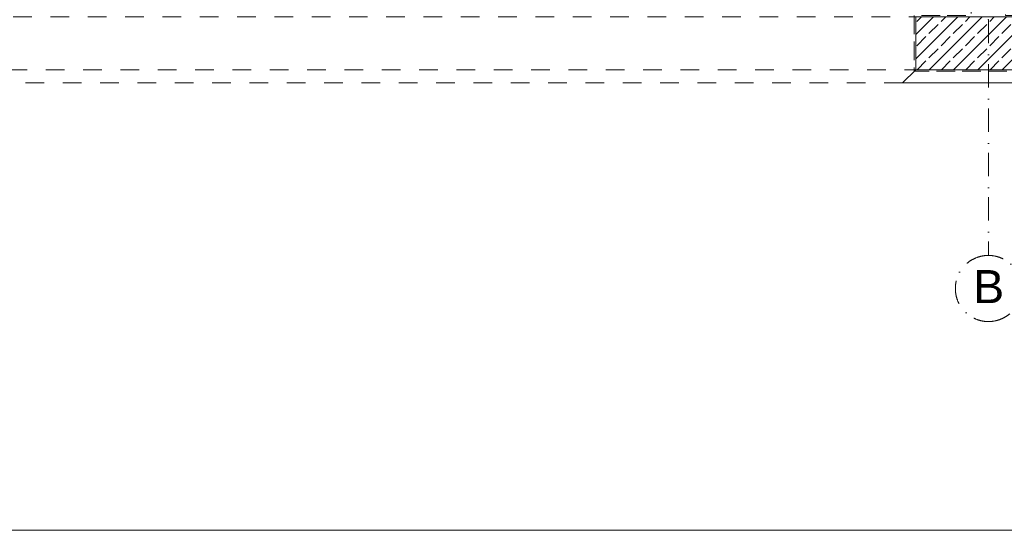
# Model space of a CAD drawing. Header units: millimetres. Extents: x -101298 to -58298, y 45839 to 66839.
# Tile 3 of 124: x -93972 to -86528, y 45839 to 49698. Entities that reach past the tile are written whole.
import ezdxf

# ---------------------------------------------------------------- set-up
doc = ezdxf.new("R2010")
doc.units = ezdxf.units.MM
doc.header["$MEASUREMENT"] = 0
for name, pattern in [('Krawędzie ukryte', [195.611112, 141.111112, -54.5]), ('Kropki i Kreski', [335.138881, 176.388884, -88.194442, 0, -70.555556]), ('Przerywana', [282.222223, 141.111112, -141.111112])]:
    doc.linetypes.add(name, pattern=pattern)
for name, color, linetype, lineweight in [('Nowe_Konstrukcja - Ściany zew_Nr_pióra__21', 7, 'Continuous', 20), ('Nowe_Konstrukcja - Ściany zew_Nr_pióra__3', 7, 'Continuous', 13), ('Nowe_Osie_Nr_pióra__3', 7, 'Continuous', 13), ('Nowe_Osie_Nr_pióra__4', 8, 'Continuous', 13), ('Nowe_zagospodarowanie_Nr_pióra__21', 7, 'Continuous', 20)]:
    doc.layers.add(name, color=color, linetype=linetype, lineweight=lineweight)
doc.layers.add('Nowe_Konstrukcja - Ściany zew_Nr_pióra__23', color=7, linetype='Continuous', lineweight=13, true_color=0x858585)
doc.styles.add('STYL_AUTOMATYCZNY_1', font='arial.ttf')
pattern_1 = [(45, (0, 0), (-91.92388, 91.92388), []), (45, (-45.96, 45.96), (-91.92388, 91.92388), [97.5, -32.5])]

msp = doc.modelspace()

# ---------------------------------------------------------------- hatches: boundary and pattern name
at = {"layer": 'Nowe_Konstrukcja - Ściany zew_Nr_pióra__23', "linetype": 'Continuous', "lineweight": 13, "true_color": 0x858585}
h = msp.add_hatch(dxfattribs=at)
h.set_pattern_fill('Beton_zbrojony_0001', color=252, style=0, pattern_type=2)
h.set_pattern_definition(pattern_1)
h.paths.add_polyline_path([(-87197.8, 49719.7), (-86997.8, 49719.7), (-86647.8, 49719.7), (-86647.8, 49319.7), (-86767.8, 49319.7), (-87197.8, 49319.7)])
h = msp.add_hatch(dxfattribs=at)
h.set_pattern_fill('Beton_zbrojony_0001', color=252, style=0, pattern_type=2)
h.set_pattern_definition(pattern_1)
h.paths.add_polyline_path([(-86647.8, 49319.7), (-86647.8, 49719.7), (-79797.8, 49719.7), (-79797.8, 49319.7), (-86527.8, 49319.7)])

# ---------------------------------------------------------------- linework, layer by layer
at = {"layer": 'Nowe_Konstrukcja - Ściany zew_Nr_pióra__21', "color": 7, "linetype": 'Krawędzie ukryte', "lineweight": 20, "flags": 128}
msp.add_lwpolyline([(-86777.8, 50080.7), (-86777.8, 49729.7), (-87208.7, 49729.7), (-87208.7, 49309.7), (-79782.9, 49309.7), (-79782.9, 49729.7), (-86517.8, 49729.7), (-86517.8, 50080.7)], dxfattribs=at)
at = {"layer": 'Nowe_Konstrukcja - Ściany zew_Nr_pióra__21', "color": 7, "linetype": 'Continuous', "lineweight": 20, "flags": 128}
for points in [[(-86527.8, 49719.7), (-86767.8, 49719.7), (-87197.8, 49719.7), (-87197.8, 49319.7), (-86767.8, 49319.7), (-86527.8, 49319.7), (-79797.8, 49319.7), (-79797.8, 49719.7), (-86997.8, 49719.7)], [(-85870.7, 49719.7), (-85630.7, 49719.7), (-79797.8, 49719.7), (-79797.8, 49319.7), (-85630.7, 49319.7), (-85870.7, 49319.7), (-87197.8, 49319.7), (-87197.8, 49719.7), (-85400.7, 49719.7)], [(-79797.8, 49319.7), (-79697.8, 49219.7), (-87297.8, 49219.7), (-87197.8, 49319.7)]]:
    msp.add_lwpolyline(points, dxfattribs=at)
at = {"layer": 'Nowe_Konstrukcja - Ściany zew_Nr_pióra__3', "color": 7, "linetype": 'Przerywana', "lineweight": 13, "flags": 128}
msp.add_lwpolyline([(-95997.8, 49719.7), (-69897.8, 49719.7), (-69897.8, 49319.7), (-95997.8, 49319.7)], close=True, dxfattribs=at)
msp.add_lwpolyline([(-96185, 49219.7), (-70022.8, 49219.7)], dxfattribs=at)
at = {"layer": 'Nowe_Osie_Nr_pióra__3', "color": 7, "linetype": 'Kropki i Kreski', "lineweight": 13}
msp.add_line((-86647.8, 49698), (-86647.8, 47916.4), dxfattribs=at)
msp.add_point((-86647.8, 49698), dxfattribs=at)
msp.add_point((-86647.8, 49698), dxfattribs=at)
at = {"layer": 'Nowe_Osie_Nr_pióra__4', "color": 8, "linetype": 'Kropki i Kreski', "lineweight": 13}
for start, end in [(90, 270), (270, 90)]:
    msp.add_arc((-86647.8, 47666.4), 250, start, end, dxfattribs=at)
msp.add_point((-86647.8, 49698), dxfattribs=at)
msp.add_point((-86647.8, 49698), dxfattribs=at)
at = {"layer": 'Nowe_zagospodarowanie_Nr_pióra__21', "color": 7, "linetype": 'Continuous', "lineweight": 20, "flags": 128}
msp.add_lwpolyline([(-101298.3, 66838.9), (-101298.3, 45838.9), (-58298.3, 45838.9), (-58298.3, 66838.9)], close=True, dxfattribs=at)

# ---------------------------------------------------------------- texts
at = {"layer": 'Nowe_Osie_Nr_pióra__4', "color": 8, "linetype": 'Continuous', "lineweight": 13, "insert": (-86762.1, 47680.7), "char_height": 250, "attachment_point": 4, "style": 'STYL_AUTOMATYCZNY_1'}
msp.add_mtext('\\A1;{\\pql;\\fArial|b0|i0|c238|p0;\\W1.000000;B}', dxfattribs=at)

doc.saveas('drawing.dxf')
